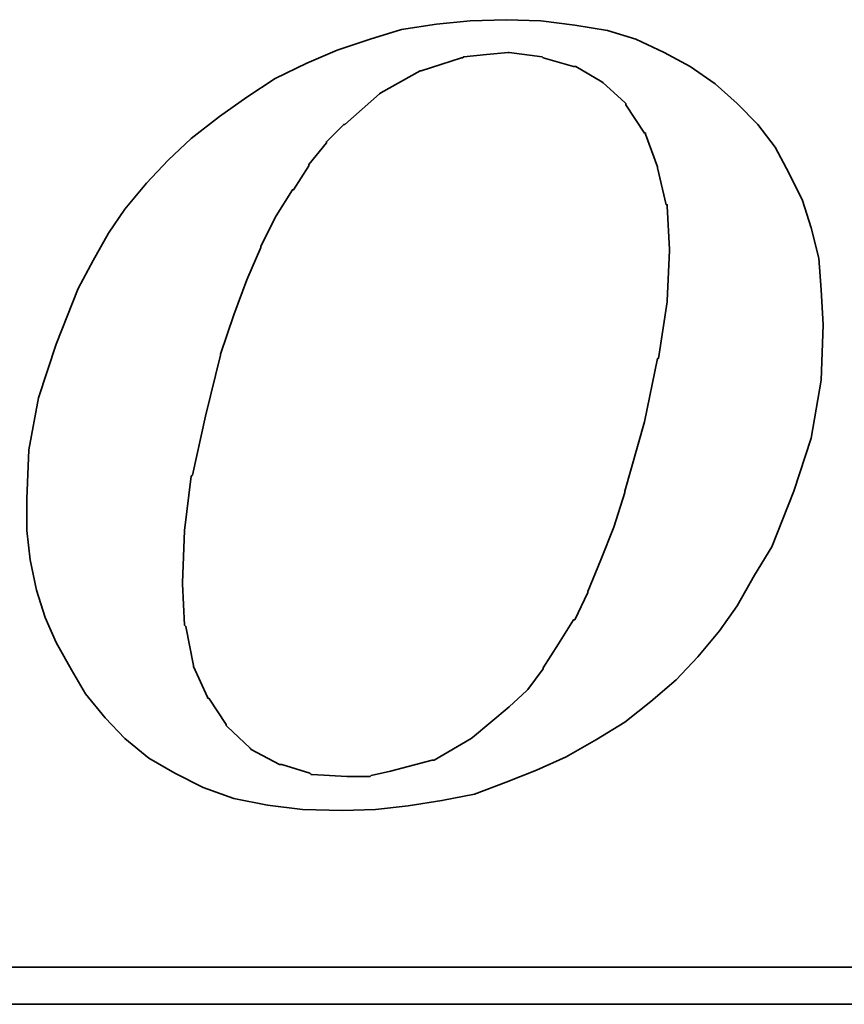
# Model space of a CAD drawing. Extents: x 8 to 260, y 52 to 191.
# Tile 44 of 51: x 180.26 to 182.95, y 112.75 to 115.96. Entities that reach past the tile are written whole.
import ezdxf

# ---------------------------------------------------------------- set-up
doc = ezdxf.new("R2010")
doc.units = 0
doc.header["$LTSCALE"] = 3
doc.header["$MEASUREMENT"] = 0
doc.layers.add('DIM', color=4, linetype='CONTINUOUS')
doc.layers.add('layer 1', color=7, linetype='CONTINUOUS')

# ---------------------------------------------------------------- blocks, each defined once
blk = doc.blocks.new('TBI MOTION logo(完整正式版)')
at = {"layer": 'layer 1', "color": 22, "lineweight": 35}
for points, knots in [([(35.79625, -6.98375), (35.79625, -6.98375), (36.23125, -7.43875), (36.23125, -7.43875), (36.23125, -7.43875), (36.23125, -7.43875), (36.75625, -7.87125), (36.75625, -7.87125), (36.75625, -7.87125), (36.75625, -7.87125), (37.33125, -8.20375), (37.33125, -8.20375), (37.33125, -8.20375), (37.33125, -8.20375), (37.95625, -8.51875), (37.95625, -8.51875), (37.95625, -8.51875), (37.95625, -8.51875), (38.62625, -8.75875), (38.62625, -8.75875), (38.62625, -8.75875), (38.62625, -8.75875), (39.37125, -8.90375), (39.37125, -8.90375), (39.37125, -8.90375), (39.37125, -8.90375), (40.14125, -8.99875), (40.14125, -8.99875), (40.14125, -8.99875), (40.14125, -8.99875), (41.02625, -9.02375), (41.02625, -9.02375), (41.02625, -9.02375), (41.02625, -9.02375), (41.74625, -8.99875), (41.74625, -8.99875), (41.74625, -8.99875), (41.74625, -8.99875), (42.46625, -8.92375), (42.46625, -8.92375), (42.46625, -8.92375), (42.46625, -8.92375), (43.21125, -8.80625), (43.21125, -8.80625), (43.21125, -8.80625), (43.21125, -8.80625), (43.93125, -8.66375), (43.93125, -8.66375), (43.93125, -8.66375), (43.93125, -8.66375), (44.62625, -8.39875), (44.62625, -8.39875), (44.62625, -8.39875), (44.62625, -8.39875), (45.29625, -8.13375), (45.29625, -8.13375), (45.29625, -8.13375), (45.29625, -8.13375), (45.94625, -7.84375), (45.94625, -7.84375), (45.94625, -7.84375), (45.94625, -7.84375), (46.61625, -7.46375), (46.61625, -7.46375), (46.61625, -7.46375), (46.61625, -7.46375), (47.24125, -7.07875), (47.24125, -7.07875), (47.24125, -7.07875), (47.24125, -7.07875), (47.81625, -6.62375), (47.81625, -6.62375), (47.81625, -6.62375), (47.81625, -6.62375), (48.36875, -6.14375), (48.36875, -6.14375), (48.36875, -6.14375), (48.36875, -6.14375), (48.84625, -5.64125), (48.84625, -5.64125), (48.84625, -5.64125), (48.84625, -5.64125), (49.32625, -5.06375), (49.32625, -5.06375), (49.32625, -5.06375), (49.32625, -5.06375), (49.71125, -4.51374), (49.71125, -4.51374), (49.71125, -4.51374), (49.71125, -4.51374), (50.09625, -3.83874), (50.09625, -3.83874), (50.09625, -3.83874), (50.09625, -3.83874), (50.48125, -3.21374), (50.48125, -3.21374), (50.48125, -3.21374), (50.48125, -3.21374), (50.96125, -1.99125), (50.96125, -1.99125), (50.96125, -1.99125), (50.96125, -1.99125), (51.34375, -0.81875), (51.34375, -0.81875), (51.34375, -0.81875), (51.34375, -0.81875), (51.56125, 0.45624), (51.56125, 0.45624), (51.56125, 0.45624), (51.56125, 0.45624), (51.60625, 1.67624), (51.60625, 1.67624), (51.60625, 1.67624), (51.60625, 1.67624), (51.56125, 2.44625), (51.56125, 2.44625), (51.56125, 2.44625), (51.56125, 2.44625), (51.51125, 3.14125), (51.51125, 3.14125), (51.51125, 3.14125), (51.51125, 3.14125), (51.34375, 3.81125), (51.34375, 3.81125), (51.34375, 3.81125), (51.34375, 3.81125), (51.15125, 4.41125), (51.15125, 4.41125), (51.15125, 4.41125), (51.15125, 4.41125), (50.86125, 5.01125), (50.86125, 5.01125), (50.86125, 5.01125), (50.86125, 5.01125), (50.55125, 5.58875), (50.55125, 5.58875), (50.55125, 5.58875), (50.55125, 5.58875), (50.16625, 6.09125), (50.16625, 6.09125), (50.16625, 6.09125), (50.16625, 6.09125), (49.71125, 6.54875), (49.71125, 6.54875), (49.71125, 6.54875), (49.71125, 6.54875), (49.23125, 6.98125), (49.23125, 6.98125), (49.23125, 6.98125), (49.23125, 6.98125), (48.67875, 7.36625), (48.67875, 7.36625), (48.67875, 7.36625), (48.67875, 7.36625), (48.10375, 7.67625), (48.10375, 7.67625), (48.10375, 7.67625), (48.10375, 7.67625), (47.48125, 7.96375), (47.48125, 7.96375), (47.48125, 7.96375), (47.48125, 7.96375), (46.85625, 8.15625), (46.85625, 8.15625), (46.85625, 8.15625), (46.85625, 8.15625), (46.13625, 8.27624), (46.13625, 8.27624), (46.13625, 8.27624), (46.13625, 8.27624), (45.39125, 8.37125), (45.39125, 8.37125), (45.39125, 8.37125), (45.39125, 8.37125), (44.62625, 8.39624), (44.62625, 8.39624), (44.62625, 8.39624), (44.62625, 8.39624), (43.83625, 8.37125), (43.83625, 8.37125), (43.83625, 8.37125), (43.83625, 8.37125), (43.09125, 8.30125), (43.09125, 8.30125), (43.09125, 8.30125), (43.09125, 8.30125), (42.32125, 8.18125), (42.32125, 8.18125), (42.32125, 8.18125), (42.32125, 8.18125), (41.62875, 7.96375), (41.62875, 7.96375), (41.62875, 7.96375), (41.62875, 7.96375), (40.90625, 7.72625), (40.90625, 7.72625), (40.90625, 7.72625), (40.90625, 7.72625), (40.23624, 7.43625), (40.23624, 7.43625), (40.23624, 7.43625), (40.23624, 7.43625), (39.54124, 7.10125), (39.54124, 7.10125), (39.54124, 7.10125), (39.54124, 7.10125), (38.91625, 6.69125), (38.91625, 6.69125), (38.91625, 6.69125), (38.91625, 6.69125), (38.31625, 6.26125), (38.31625, 6.26125), (38.31625, 6.26125), (38.31625, 6.26125), (37.69125, 5.78125), (37.69125, 5.78125), (37.69125, 5.78125), (37.69125, 5.78125), (37.18625, 5.30125), (37.18625, 5.30125), (37.18625, 5.30125), (37.18625, 5.30125), (36.70625, 4.79624), (36.70625, 4.79624), (36.70625, 4.79624), (36.70625, 4.79624), (36.23125, 4.22125), (36.23125, 4.22125), (36.23125, 4.22125), (36.23125, 4.22125), (35.87124, 3.69375), (35.87124, 3.69375), (35.87124, 3.69375), (35.87124, 3.69375), (35.53125, 3.09125), (35.53125, 3.09125), (35.53125, 3.09125), (35.53125, 3.09125), (35.19875, 2.47125), (35.19875, 2.47125), (35.19875, 2.47125), (35.19875, 2.47125), (34.71625, 1.24625), (34.71625, 1.24625), (34.71625, 1.24625), (34.71625, 1.24625), (34.33125, 0.06874), (34.33125, 0.06874), (34.33125, 0.06874), (34.33125, 0.06874), (34.11625, -1.07875), (34.11625, -1.07875), (34.11625, -1.07875), (34.11625, -1.07875), (34.07125, -2.15875), (34.07125, -2.15875), (34.07125, -2.15875), (34.07125, -2.15875), (34.07125, -2.85375), (34.07125, -2.85375), (34.07125, -2.85375), (34.07125, -2.85375), (34.14125, -3.50375), (34.14125, -3.50375), (34.14125, -3.50375), (34.14125, -3.50375), (34.28625, -4.17375), (34.28625, -4.17375), (34.28625, -4.17375), (34.28625, -4.17375), (34.47625, -4.77624), (34.47625, -4.77624), (34.47625, -4.77624), (34.47625, -4.77624), (34.71625, -5.32625), (34.71625, -5.32625), (34.71625, -5.32625), (34.71625, -5.32625), (35.05375, -5.92875), (35.05375, -5.92875), (35.05375, -5.92875), (35.05375, -5.92875), (35.36375, -6.45375), (35.36375, -6.45375), (35.36375, -6.45375), (35.36375, -6.45375), (35.79625, -6.98375), (35.79625, -6.98375)], [0, 0, 0, 0, 0.01388889, 0.01388889, 0.01388889, 0.01388889, 0.02777778, 0.02777778, 0.02777778, 0.02777778, 0.04166667, 0.04166667, 0.04166667, 0.04166667, 0.05555556, 0.05555556, 0.05555556, 0.05555556, 0.06944444, 0.06944444, 0.06944444, 0.06944444, 0.08333333, 0.08333333, 0.08333333, 0.08333333, 0.09722222, 0.09722222, 0.09722222, 0.09722222, 0.11111111, 0.11111111, 0.11111111, 0.11111111, 0.125, 0.125, 0.125, 0.125, 0.13888889, 0.13888889, 0.13888889, 0.13888889, 0.15277778, 0.15277778, 0.15277778, 0.15277778, 0.16666667, 0.16666667, 0.16666667, 0.16666667, 0.18055556, 0.18055556, 0.18055556, 0.18055556, 0.19444444, 0.19444444, 0.19444444, 0.19444444, 0.20833333, 0.20833333, 0.20833333, 0.20833333, 0.22222222, 0.22222222, 0.22222222, 0.22222222, 0.23611111, 0.23611111, 0.23611111, 0.23611111, 0.25, 0.25, 0.25, 0.25, 0.26388889, 0.26388889, 0.26388889, 0.26388889, 0.27777778, 0.27777778, 0.27777778, 0.27777778, 0.29166667, 0.29166667, 0.29166667, 0.29166667, 0.30555556, 0.30555556, 0.30555556, 0.30555556, 0.31944444, 0.31944444, 0.31944444, 0.31944444, 0.33333333, 0.33333333, 0.33333333, 0.33333333, 0.34722222, 0.34722222, 0.34722222, 0.34722222, 0.36111111, 0.36111111, 0.36111111, 0.36111111, 0.375, 0.375, 0.375, 0.375, 0.38888889, 0.38888889, 0.38888889, 0.38888889, 0.40277778, 0.40277778, 0.40277778, 0.40277778, 0.41666667, 0.41666667, 0.41666667, 0.41666667, 0.43055556, 0.43055556, 0.43055556, 0.43055556, 0.44444444, 0.44444444, 0.44444444, 0.44444444, 0.45833333, 0.45833333, 0.45833333, 0.45833333, 0.47222222, 0.47222222, 0.47222222, 0.47222222, 0.48611111, 0.48611111, 0.48611111, 0.48611111, 0.5, 0.5, 0.5, 0.5, 0.51388889, 0.51388889, 0.51388889, 0.51388889, 0.52777778, 0.52777778, 0.52777778, 0.52777778, 0.54166667, 0.54166667, 0.54166667, 0.54166667, 0.55555556, 0.55555556, 0.55555556, 0.55555556, 0.56944444, 0.56944444, 0.56944444, 0.56944444, 0.58333333, 0.58333333, 0.58333333, 0.58333333, 0.59722222, 0.59722222, 0.59722222, 0.59722222, 0.61111111, 0.61111111, 0.61111111, 0.61111111, 0.625, 0.625, 0.625, 0.625, 0.63888889, 0.63888889, 0.63888889, 0.63888889, 0.65277778, 0.65277778, 0.65277778, 0.65277778, 0.66666667, 0.66666667, 0.66666667, 0.66666667, 0.68055556, 0.68055556, 0.68055556, 0.68055556, 0.69444444, 0.69444444, 0.69444444, 0.69444444, 0.70833333, 0.70833333, 0.70833333, 0.70833333, 0.72222222, 0.72222222, 0.72222222, 0.72222222, 0.73611111, 0.73611111, 0.73611111, 0.73611111, 0.75, 0.75, 0.75, 0.75, 0.76388889, 0.76388889, 0.76388889, 0.76388889, 0.77777778, 0.77777778, 0.77777778, 0.77777778, 0.79166667, 0.79166667, 0.79166667, 0.79166667, 0.80555556, 0.80555556, 0.80555556, 0.80555556, 0.81944444, 0.81944444, 0.81944444, 0.81944444, 0.83333333, 0.83333333, 0.83333333, 0.83333333, 0.84722222, 0.84722222, 0.84722222, 0.84722222, 0.86111111, 0.86111111, 0.86111111, 0.86111111, 0.875, 0.875, 0.875, 0.875, 0.88888889, 0.88888889, 0.88888889, 0.88888889, 0.90277778, 0.90277778, 0.90277778, 0.90277778, 0.91666667, 0.91666667, 0.91666667, 0.91666667, 0.93055556, 0.93055556, 0.93055556, 0.93055556, 0.94444444, 0.94444444, 0.94444444, 0.94444444, 0.95833333, 0.95833333, 0.95833333, 0.95833333, 0.97222222, 0.97222222, 0.97222222, 0.97222222, 0.98611111, 0.98611111, 0.98611111, 0.98611111, 1, 1, 1, 1]), ([(38.33875, 1.03124), (38.33875, 1.03124), (38.62625, 1.89625), (38.62625, 1.89625), (38.62625, 1.89625), (38.62625, 1.89625), (38.91625, 2.66375), (38.91625, 2.66375), (38.91625, 2.66375), (38.91625, 2.66375), (39.22625, 3.38125), (39.22625, 3.38125), (39.22625, 3.38125), (39.22625, 3.38125), (39.22625, 3.40624), (39.22625, 3.40624), (39.22625, 3.40624), (39.22625, 3.40624), (39.56124, 4.07624), (39.56124, 4.07624), (39.56124, 4.07624), (39.56124, 4.07624), (39.92125, 4.65125), (39.92125, 4.65125), (39.92125, 4.65125), (39.92125, 4.65125), (39.94625, 4.65125), (39.94625, 4.65125), (39.94625, 4.65125), (39.94625, 4.65125), (40.28125, 5.17875), (40.28125, 5.17875), (40.28125, 5.17875), (40.28125, 5.17875), (40.28125, 5.20375), (40.28125, 5.20375), (40.28125, 5.20375), (40.28125, 5.20375), (40.66875, 5.68625), (40.66875, 5.68625), (40.66875, 5.68625), (40.66875, 5.68625), (40.66875, 5.70625), (40.66875, 5.70625), (40.66875, 5.70625), (40.66875, 5.70625), (41.05124, 6.09125), (41.05124, 6.09125), (41.05124, 6.09125), (41.05124, 6.09125), (41.07625, 6.09125), (41.07625, 6.09125), (41.07625, 6.09125), (41.07625, 6.09125), (41.84125, 6.76625), (41.84125, 6.76625), (41.84125, 6.76625), (41.84125, 6.76625), (41.86625, 6.78625), (41.86625, 6.78625), (41.86625, 6.78625), (41.86625, 6.78625), (42.73125, 7.26624), (42.73125, 7.26624), (42.73125, 7.26624), (42.73125, 7.26624), (42.75625, 7.26624), (42.75625, 7.26624), (42.75625, 7.26624), (42.75625, 7.26624), (43.18625, 7.41125), (43.18625, 7.41125), (43.18625, 7.41125), (43.18625, 7.41125), (43.64125, 7.55625), (43.64125, 7.55625), (43.64125, 7.55625), (43.64125, 7.55625), (43.66625, 7.55625), (43.66625, 7.55625), (43.66625, 7.55625), (43.66625, 7.55625), (43.69125, 7.58124), (43.69125, 7.58124), (43.69125, 7.58124), (43.69125, 7.58124), (44.19125, 7.62625), (44.19125, 7.62625), (44.19125, 7.62625), (44.19125, 7.62625), (44.67125, 7.67625), (44.67125, 7.67625), (44.67125, 7.67625), (44.67125, 7.67625), (44.69625, 7.67625), (44.69625, 7.67625), (44.69625, 7.67625), (44.69625, 7.67625), (45.41875, 7.58124), (45.41875, 7.58124), (45.41875, 7.58124), (45.41875, 7.58124), (45.44125, 7.55625), (45.44125, 7.55625), (45.44125, 7.55625), (45.44125, 7.55625), (46.11125, 7.36625), (46.11125, 7.36625), (46.11125, 7.36625), (46.11125, 7.36625), (46.13625, 7.36625), (46.13625, 7.36625), (46.13625, 7.36625), (46.13625, 7.36625), (46.15875, 7.36625), (46.15875, 7.36625), (46.15875, 7.36625), (46.15875, 7.36625), (46.73625, 7.02624), (46.73625, 7.02624), (46.73625, 7.02624), (46.73625, 7.02624), (46.76125, 7.00624), (46.76125, 7.00624), (46.76125, 7.00624), (46.76125, 7.00624), (47.24125, 6.57124), (47.24125, 6.57124), (47.24125, 6.57124), (47.24125, 6.57124), (47.26625, 6.54875), (47.26625, 6.54875), (47.26625, 6.54875), (47.26625, 6.54875), (47.26625, 6.52375), (47.26625, 6.52375), (47.26625, 6.52375), (47.26625, 6.52375), (47.67375, 5.89875), (47.67375, 5.89875), (47.67375, 5.89875), (47.67375, 5.89875), (47.69625, 5.89875), (47.69625, 5.89875), (47.69625, 5.89875), (47.69625, 5.89875), (47.69625, 5.87625), (47.69625, 5.87625), (47.69625, 5.87625), (47.69625, 5.87625), (47.96125, 5.15625), (47.96125, 5.15625), (47.96125, 5.15625), (47.96125, 5.15625), (47.96125, 5.13125), (47.96125, 5.13125), (47.96125, 5.13125), (47.96125, 5.13125), (48.15125, 4.31875), (48.15125, 4.31875), (48.15125, 4.31875), (48.15125, 4.31875), (48.17625, 4.31875), (48.17625, 4.31875), (48.17625, 4.31875), (48.17625, 4.31875), (48.17625, 4.29125), (48.17625, 4.29125), (48.17625, 4.29125), (48.17625, 4.29125), (48.22625, 3.33125), (48.22625, 3.33125), (48.22625, 3.33125), (48.22625, 3.33125), (48.22625, 3.30875), (48.22625, 3.30875), (48.22625, 3.30875), (48.22625, 3.30875), (48.17625, 2.20624), (48.17625, 2.20624), (48.17625, 2.20624), (48.17625, 2.20624), (48.17625, 2.18124), (48.17625, 2.18124), (48.17625, 2.18124), (48.17625, 2.18124), (47.98375, 0.93624), (47.98375, 0.93624), (47.98375, 0.93624), (47.98375, 0.93624), (47.96125, 0.93624), (47.96125, 0.93624), (47.96125, 0.93624), (47.96125, 0.93624), (47.67375, -0.45874), (47.67375, -0.45874), (47.67375, -0.45874), (47.67375, -0.45874), (47.24125, -1.99125), (47.24125, -1.99125), (47.24125, -1.99125), (47.24125, -1.99125), (47.24125, -2.01874), (47.24125, -2.01874), (47.24125, -2.01874), (47.24125, -2.01874), (47.00125, -2.78375), (47.00125, -2.78375), (47.00125, -2.78375), (47.00125, -2.78375), (46.71125, -3.50375), (46.71125, -3.50375), (46.71125, -3.50375), (46.71125, -3.50375), (46.42625, -4.19875), (46.42625, -4.19875), (46.42625, -4.19875), (46.42625, -4.19875), (46.42625, -4.22375), (46.42625, -4.22375), (46.42625, -4.22375), (46.42625, -4.22375), (46.13625, -4.82374), (46.13625, -4.82374), (46.13625, -4.82374), (46.13625, -4.82374), (46.11125, -4.82374), (46.11125, -4.82374), (46.11125, -4.82374), (46.11125, -4.82374), (45.77625, -5.35125), (45.77625, -5.35125), (45.77625, -5.35125), (45.77625, -5.35125), (45.44125, -5.87875), (45.44125, -5.87875), (45.44125, -5.87875), (45.44125, -5.87875), (45.44125, -5.90375), (45.44125, -5.90375), (45.44125, -5.90375), (45.44125, -5.90375), (45.10625, -6.35875), (45.10625, -6.35875), (45.10625, -6.35875), (45.10625, -6.35875), (45.08125, -6.38375), (45.08125, -6.38375), (45.08125, -6.38375), (45.08125, -6.38375), (44.69625, -6.74375), (44.69625, -6.74375), (44.69625, -6.74375), (44.69625, -6.74375), (43.88375, -7.41625), (43.88375, -7.41625), (43.88375, -7.41625), (43.88375, -7.41625), (43.85625, -7.43875), (43.85625, -7.43875), (43.85625, -7.43875), (43.85625, -7.43875), (43.04125, -7.91875), (43.04125, -7.91875), (43.04125, -7.91875), (43.04125, -7.91875), (43.01625, -7.91875), (43.01625, -7.91875), (43.01625, -7.91875), (43.01625, -7.91875), (42.99625, -7.91875), (42.99625, -7.91875), (42.99625, -7.91875), (42.99625, -7.91875), (42.08125, -8.15875), (42.08125, -8.15875), (42.08125, -8.15875), (42.08125, -8.15875), (41.65125, -8.25625), (41.65125, -8.25625), (41.65125, -8.25625), (41.65125, -8.25625), (41.62875, -8.27875), (41.62875, -8.27875), (41.62875, -8.27875), (41.62875, -8.27875), (41.60125, -8.27875), (41.60125, -8.27875), (41.60125, -8.27875), (41.60125, -8.27875), (41.12125, -8.27875), (41.12125, -8.27875), (41.12125, -8.27875), (41.12125, -8.27875), (40.35624, -8.23125), (40.35624, -8.23125), (40.35624, -8.23125), (40.35624, -8.23125), (40.33125, -8.23125), (40.33125, -8.23125), (40.33125, -8.23125), (40.33125, -8.23125), (40.30625, -8.20375), (40.30625, -8.20375), (40.30625, -8.20375), (40.30625, -8.20375), (39.68375, -8.01375), (39.68375, -8.01375), (39.68375, -8.01375), (39.68375, -8.01375), (39.66124, -8.01375), (39.66124, -8.01375), (39.66124, -8.01375), (39.66124, -8.01375), (39.63625, -8.01375), (39.63625, -8.01375), (39.63625, -8.01375), (39.63625, -8.01375), (39.01125, -7.67875), (39.01125, -7.67875), (39.01125, -7.67875), (39.01125, -7.67875), (38.98875, -7.65375), (38.98875, -7.65375), (38.98875, -7.65375), (38.98875, -7.65375), (38.48625, -7.17375), (38.48625, -7.17375), (38.48625, -7.17375), (38.48625, -7.17375), (38.45875, -7.14875), (38.45875, -7.14875), (38.45875, -7.14875), (38.45875, -7.14875), (38.45875, -7.12875), (38.45875, -7.12875), (38.45875, -7.12875), (38.45875, -7.12875), (38.07625, -6.54875), (38.07625, -6.54875), (38.07625, -6.54875), (38.07625, -6.54875), (38.05125, -6.54875), (38.05125, -6.54875), (38.05125, -6.54875), (38.05125, -6.54875), (38.05125, -6.52875), (38.05125, -6.52875), (38.05125, -6.52875), (38.05125, -6.52875), (37.74125, -5.85375), (37.74125, -5.85375), (37.74125, -5.85375), (37.74125, -5.85375), (37.74125, -5.82875), (37.74125, -5.82875), (37.74125, -5.82875), (37.74125, -5.82875), (37.57375, -4.96875), (37.57375, -4.96875), (37.57375, -4.96875), (37.57375, -4.96875), (37.54625, -4.94375), (37.54625, -4.94375), (37.54625, -4.94375), (37.54625, -4.94375), (37.50125, -4.03375), (37.50125, -4.03375), (37.50125, -4.03375), (37.50125, -4.03375), (37.50125, -4.00875), (37.50125, -4.00875), (37.50125, -4.00875), (37.50125, -4.00875), (37.54625, -2.85375), (37.54625, -2.85375), (37.54625, -2.85375), (37.54625, -2.85375), (37.69125, -1.65875), (37.69125, -1.65875), (37.69125, -1.65875), (37.69125, -1.65875), (37.71624, -1.63375), (37.71624, -1.63375), (37.71624, -1.63375), (37.71624, -1.63375), (38.00375, -0.33875), (38.00375, -0.33875), (38.00375, -0.33875), (38.00375, -0.33875), (38.33875, 1.00624), (38.33875, 1.00624), (38.33875, 1.00624), (38.33875, 1.00624), (38.33875, 1.03124), (38.33875, 1.03124)], [0, 0, 0, 0, 0.01010101, 0.01010101, 0.01010101, 0.01010101, 0.02020202, 0.02020202, 0.02020202, 0.02020202, 0.03030303, 0.03030303, 0.03030303, 0.03030303, 0.04040404, 0.04040404, 0.04040404, 0.04040404, 0.05050505, 0.05050505, 0.05050505, 0.05050505, 0.06060606, 0.06060606, 0.06060606, 0.06060606, 0.07070707, 0.07070707, 0.07070707, 0.07070707, 0.08080808, 0.08080808, 0.08080808, 0.08080808, 0.09090909, 0.09090909, 0.09090909, 0.09090909, 0.1010101, 0.1010101, 0.1010101, 0.1010101, 0.11111111, 0.11111111, 0.11111111, 0.11111111, 0.12121212, 0.12121212, 0.12121212, 0.12121212, 0.13131313, 0.13131313, 0.13131313, 0.13131313, 0.14141414, 0.14141414, 0.14141414, 0.14141414, 0.15151515, 0.15151515, 0.15151515, 0.15151515, 0.16161616, 0.16161616, 0.16161616, 0.16161616, 0.17171717, 0.17171717, 0.17171717, 0.17171717, 0.18181818, 0.18181818, 0.18181818, 0.18181818, 0.19191919, 0.19191919, 0.19191919, 0.19191919, 0.2020202, 0.2020202, 0.2020202, 0.2020202, 0.21212121, 0.21212121, 0.21212121, 0.21212121, 0.22222222, 0.22222222, 0.22222222, 0.22222222, 0.23232323, 0.23232323, 0.23232323, 0.23232323, 0.24242424, 0.24242424, 0.24242424, 0.24242424, 0.25252525, 0.25252525, 0.25252525, 0.25252525, 0.26262626, 0.26262626, 0.26262626, 0.26262626, 0.27272727, 0.27272727, 0.27272727, 0.27272727, 0.28282828, 0.28282828, 0.28282828, 0.28282828, 0.29292929, 0.29292929, 0.29292929, 0.29292929, 0.3030303, 0.3030303, 0.3030303, 0.3030303, 0.31313131, 0.31313131, 0.31313131, 0.31313131, 0.32323232, 0.32323232, 0.32323232, 0.32323232, 0.33333333, 0.33333333, 0.33333333, 0.33333333, 0.34343434, 0.34343434, 0.34343434, 0.34343434, 0.35353535, 0.35353535, 0.35353535, 0.35353535, 0.36363636, 0.36363636, 0.36363636, 0.36363636, 0.37373737, 0.37373737, 0.37373737, 0.37373737, 0.38383838, 0.38383838, 0.38383838, 0.38383838, 0.39393939, 0.39393939, 0.39393939, 0.39393939, 0.4040404, 0.4040404, 0.4040404, 0.4040404, 0.41414141, 0.41414141, 0.41414141, 0.41414141, 0.42424242, 0.42424242, 0.42424242, 0.42424242, 0.43434343, 0.43434343, 0.43434343, 0.43434343, 0.44444444, 0.44444444, 0.44444444, 0.44444444, 0.45454545, 0.45454545, 0.45454545, 0.45454545, 0.46464646, 0.46464646, 0.46464646, 0.46464646, 0.47474747, 0.47474747, 0.47474747, 0.47474747, 0.48484848, 0.48484848, 0.48484848, 0.48484848, 0.49494949, 0.49494949, 0.49494949, 0.49494949, 0.50505051, 0.50505051, 0.50505051, 0.50505051, 0.51515152, 0.51515152, 0.51515152, 0.51515152, 0.52525253, 0.52525253, 0.52525253, 0.52525253, 0.53535354, 0.53535354, 0.53535354, 0.53535354, 0.54545455, 0.54545455, 0.54545455, 0.54545455, 0.55555556, 0.55555556, 0.55555556, 0.55555556, 0.56565657, 0.56565657, 0.56565657, 0.56565657, 0.57575758, 0.57575758, 0.57575758, 0.57575758, 0.58585859, 0.58585859, 0.58585859, 0.58585859, 0.5959596, 0.5959596, 0.5959596, 0.5959596, 0.60606061, 0.60606061, 0.60606061, 0.60606061, 0.61616162, 0.61616162, 0.61616162, 0.61616162, 0.62626263, 0.62626263, 0.62626263, 0.62626263, 0.63636364, 0.63636364, 0.63636364, 0.63636364, 0.64646465, 0.64646465, 0.64646465, 0.64646465, 0.65656566, 0.65656566, 0.65656566, 0.65656566, 0.66666667, 0.66666667, 0.66666667, 0.66666667, 0.67676768, 0.67676768, 0.67676768, 0.67676768, 0.68686869, 0.68686869, 0.68686869, 0.68686869, 0.6969697, 0.6969697, 0.6969697, 0.6969697, 0.70707071, 0.70707071, 0.70707071, 0.70707071, 0.71717172, 0.71717172, 0.71717172, 0.71717172, 0.72727273, 0.72727273, 0.72727273, 0.72727273, 0.73737374, 0.73737374, 0.73737374, 0.73737374, 0.74747475, 0.74747475, 0.74747475, 0.74747475, 0.75757576, 0.75757576, 0.75757576, 0.75757576, 0.76767677, 0.76767677, 0.76767677, 0.76767677, 0.77777778, 0.77777778, 0.77777778, 0.77777778, 0.78787879, 0.78787879, 0.78787879, 0.78787879, 0.7979798, 0.7979798, 0.7979798, 0.7979798, 0.80808081, 0.80808081, 0.80808081, 0.80808081, 0.81818182, 0.81818182, 0.81818182, 0.81818182, 0.82828283, 0.82828283, 0.82828283, 0.82828283, 0.83838384, 0.83838384, 0.83838384, 0.83838384, 0.84848485, 0.84848485, 0.84848485, 0.84848485, 0.85858586, 0.85858586, 0.85858586, 0.85858586, 0.86868687, 0.86868687, 0.86868687, 0.86868687, 0.87878788, 0.87878788, 0.87878788, 0.87878788, 0.88888889, 0.88888889, 0.88888889, 0.88888889, 0.8989899, 0.8989899, 0.8989899, 0.8989899, 0.90909091, 0.90909091, 0.90909091, 0.90909091, 0.91919192, 0.91919192, 0.91919192, 0.91919192, 0.92929293, 0.92929293, 0.92929293, 0.92929293, 0.93939394, 0.93939394, 0.93939394, 0.93939394, 0.94949495, 0.94949495, 0.94949495, 0.94949495, 0.95959596, 0.95959596, 0.95959596, 0.95959596, 0.96969697, 0.96969697, 0.96969697, 0.96969697, 0.97979798, 0.97979798, 0.97979798, 0.97979798, 0.98989899, 0.98989899, 0.98989899, 0.98989899, 1, 1, 1, 1]), ([(75.90875, -9.47875), (75.90875, -9.47875), (75.90875, -12.28625), (75.90875, -12.28625), (75.90875, -12.28625), (75.90875, -12.28625), (75.90875, -12.47875), (75.90875, -12.47875), (75.90875, -12.47875), (75.90875, -12.47875), (75.71625, -12.47875), (75.71625, -12.47875), (75.71625, -12.47875), (75.71625, -12.47875), (-88.32875, -12.47875), (-88.32875, -12.47875), (-88.32875, -12.47875), (-88.32875, -12.47875), (-88.32875, -13.29375), (-88.32875, -13.29375), (-88.32875, -13.29375), (-88.32875, -13.29375), (82.89125, -13.29375), (82.89125, -13.29375), (82.89125, -13.29375), (82.89125, -13.29375), (75.90875, -9.47875), (75.90875, -9.47875)], [0, 0, 0, 0, 0.14285714, 0.14285714, 0.14285714, 0.14285714, 0.28571429, 0.28571429, 0.28571429, 0.28571429, 0.42857143, 0.42857143, 0.42857143, 0.42857143, 0.57142857, 0.57142857, 0.57142857, 0.57142857, 0.71428571, 0.71428571, 0.71428571, 0.71428571, 0.85714286, 0.85714286, 0.85714286, 0.85714286, 1, 1, 1, 1])]:
    blk.add_open_spline(points, degree=3, knots=knots, dxfattribs=at)

msp = doc.modelspace()

# ---------------------------------------------------------------- block references
at = {"layer": 'DIM', "color": 7, "xscale": 0.1478062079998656, "yscale": 0.1478062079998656, "zscale": 0.1478062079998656}
msp.add_blockref('TBI MOTION logo(完整正式版)', (175.2492, 114.7193), dxfattribs=at)

doc.saveas('drawing.dxf')
